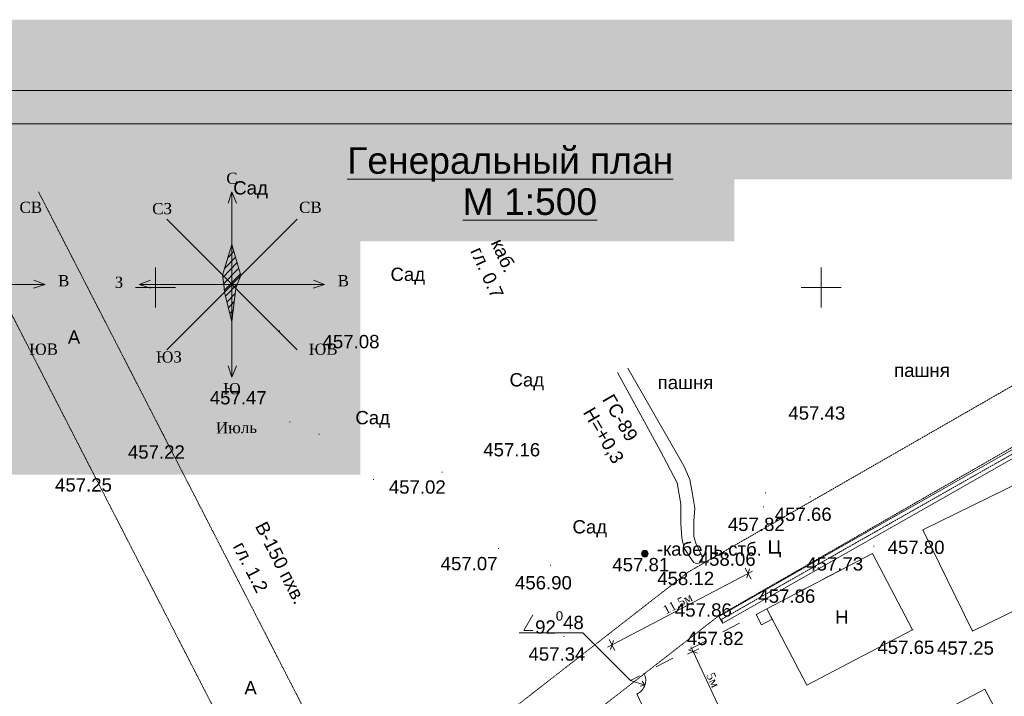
# Model space of a CAD drawing. Header units: millimetres. Extents: x 918404 to 1362154, y 4120617 to 4364104.
# Tile 103 of 256: x 928042 to 942833, y 4246565 to 4256736. Entities that reach past the tile are written whole.
import ezdxf

# ---------------------------------------------------------------- set-up
doc = ezdxf.new("R2010")
doc.units = ezdxf.units.MM
doc.header["$MEASUREMENT"] = 0
doc.linetypes.add('Д_ТРОТ_ТРУБА', pattern=[1.5, 0.75, -0.75])
doc.linetypes.add('Штриховая', pattern=[564.444447, 282.222223, -282.222223])
for name, color, linetype, lineweight in [('(001) Сетка_Ном._пера__132', 132, 'Continuous', 18), ('(007) Здания_Ном._пера__7', 7, 'Continuous', 18), ('(008) Скульптуры_Ном._пера__7', 7, 'Continuous', 18), ('(013) Газ_Ном._пера__7', 7, 'Continuous', 18), ('(014) Водопровод_Ном._пера__7', 7, 'Continuous', 18), ('(016) Кабель_Ном._пера__7', 7, 'Continuous', 18), ('(019) Связь_Ном._пера__7', 7, 'Continuous', 18), ('(025) Дорога_Ном._пера__7', 7, 'Continuous', 18), ('0_Ном._пера__1', 1, 'Continuous', 18), ('0_Ном._пера__174', 174, 'Continuous', 18), ('0_Ном._пера__255', 255, 'Continuous', 18), ('0_Ном._пера__4', 4, 'Continuous', 18), ('0_Ном._пера__5', 5, 'Continuous', 18), ('0_Ном._пера__6', 6, 'Continuous', 18), ('0_Ном._пера__7', 7, 'Continuous', 18), ('0_Ном._пера__7_Ном._пера__7', 7, 'Continuous', 18), ('111111111111_Ном._пера__7', 7, 'Continuous', 18), ('DIMS_Ном._пера__7', 7, 'Continuous', 18), ('ВЫСОТА_Ном._пера__5', 5, 'Continuous', 18), ('ВЫСОТА_Ном._пера__7', 7, 'Continuous', 18), ('ТОЧКИ_Ном._пера__5', 5, 'Continuous', 18)]:
    doc.layers.add(name, color=color, linetype=linetype, lineweight=lineweight)
doc.layers.add('DIMS', color=7, linetype='Continuous')
doc.styles.add('СГЕНЕРИР_СТИЛЬ_1', font='arial.ttf')
doc.styles.add('СГЕНЕРИР_СТИЛЬ_16', font='arial.ttf')
doc.styles.add('СГЕНЕРИР_СТИЛЬ_4', font='times.ttf')
doc.styles.add('СГЕНЕРИР_СТИЛЬ_5', font='times.ttf')
doc.dimstyles.new('СГЕНЕРИР_СТИЛЬ__1', dxfattribs={"dimtxt": 129.999995, "dimasz": 95, "dimexe": 0.18, "dimexo": 100000, "dimgap": 0.09, "dimtad": 1, "dimdec": 0, "dimzin": 0, "dimdsep": 46, "dimtxsty": 'СГЕНЕРИР_СТИЛЬ_5', "dimblk": 'ARROWHEAD_6', "dimblk1": 'ARROWHEAD_6', "dimblk2": 'ARROWHEAD_6', "dimcen": 0.09, "dimclrd": 7, "dimclre": 7, "dimclrt": 7, "dimazin": 0, "dimtfac": 1, "dimtdec": 4, "dimtmove": 0, "dimatfit": 3, "dimfxl": 0, "dimtolj": 1, "dimtzin": 0, "dimarcsym": 0})

# ---------------------------------------------------------------- blocks, each defined once
blk = doc.blocks.new('*D1097', base_point=(295943, 4126322))
at = {"layer": 'DIMS_Ном._пера__7', "linetype": 'Continuous'}
for p, q in [((938125, 4247308), (938157, 4247240)), ((938072, 4247200), (938242, 4247279)), ((938223, 4247215), (938090, 4247264)), ((938157, 4247240), (938592, 4246303)), ((938658, 4246279), (938525, 4246327))]:
    blk.add_line(p, q, dxfattribs=at)
at = {"layer": 'DIMS_Ном._пера__7', "insert": (938351, 4246883), "char_height": 130, "attachment_point": 7, "rotation": 294.8889, "style": 'СГЕНЕРИР_СТИЛЬ_5'}
blk.add_mtext('{5м}', dxfattribs=at)
blk = doc.blocks.new('ARROWHEAD_6')
at = {"color": 0, "linetype": 'Continuous', "lineweight": 0}
for p, q in [((0, 0), (-1, 0)), ((-0.5, -0.5), (0.5, 0.5))]:
    blk.add_line(p, q, dxfattribs=at)
blk = doc.blocks.new('*D1098', base_point=(295943, 4126322))
at = {"layer": 'DIMS_Ном._пера__7', "linetype": 'Continuous'}
for p, q in [((938157, 4247240), (938592, 4246303)), ((938506, 4246263), (938677, 4246342)), ((938658, 4246279), (938525, 4246327)), ((938592, 4246303), (939097, 4245214)), ((939012, 4245175), (939182, 4245254)), ((939030, 4245239), (939163, 4245190)), ((939097, 4245214), (939128, 4245146))]:
    blk.add_line(p, q, dxfattribs=at)
at = {"layer": 'DIMS_Ном._пера__7', "insert": (938821, 4245870), "char_height": 130, "attachment_point": 7, "rotation": 294.8889, "style": 'СГЕНЕРИР_СТИЛЬ_5'}
blk.add_mtext('{6м}', dxfattribs=at)
blk = doc.blocks.new('*D1100', base_point=(295943, 4126322))
at = {"layer": 'DIMS_Ном._пера__7', "linetype": 'Continuous'}
for p, q in [((939028, 4248328), (938941, 4248494)), ((936940, 4247337), (938984, 4248411)), ((938963, 4248344), (939005, 4248479)), ((938984, 4248411), (939051, 4248446)), ((936874, 4247302), (936940, 4247337)), ((936984, 4247254), (936896, 4247420)), ((936961, 4247405), (936919, 4247269))]:
    blk.add_line(p, q, dxfattribs=at)
at = {"layer": 'DIMS_Ном._пера__7', "insert": (937750, 4247792), "char_height": 130, "attachment_point": 7, "rotation": 27.7237, "style": 'СГЕНЕРИР_СТИЛЬ_5'}
blk.add_mtext('{11.5м}', dxfattribs=at)

msp = doc.modelspace()

# ---------------------------------------------------------------- hatches: boundary and pattern name
at = {"layer": '0_Ном._пера__1', "linetype": 'Continuous'}
h = msp.add_hatch(dxfattribs=at)
h.set_pattern_fill('Блоки_стеновые', color=256, style=0, pattern_type=2)
h.set_pattern_definition([(46.081, (931296.494, 4252963.37), (-52.125, 54.1296), [])])
h.paths.add_polyline_path([(931230.6, 4253354.5), (931365, 4252888.8), (931310.6, 4252754.5), (931287.2, 4252697.9), (931230.6, 4252194.5), (931117.5, 4252641.3), (931089.2, 4252895.9)])
at = {"layer": '0_Ном._пера__255', "linetype": 'Continuous'}
h = msp.add_hatch(color=256, dxfattribs=at)
h.paths.add_polyline_path([(921758.4, 4256735.6), (921758.4, 4225729.3), (965138, 4225729.3), (965138, 4256735.6)])
h.paths.add_polyline_path([(925842.5, 4226891.6), (925842.5, 4254335.7), (949743.4, 4254335.7), (949743.4, 4246766.4), (950980.5, 4246766.4), (950980.5, 4232899.9), (944525.3, 4232899.9), (944525.3, 4226891.6)], flags=0)
for points in [[(933157.7, 4249897.2), (924796.3, 4249897.2), (924796.3, 4254829.1), (933157.7, 4254829.1)], [(938777.9, 4254335.7), (932571.1, 4254335.7), (932571.1, 4253401.9), (938777.9, 4253401.9)]]:
    msp.add_hatch(color=256, dxfattribs=at).paths.add_polyline_path(points)

# ---------------------------------------------------------------- linework, layer by layer
at = {"layer": '(001) Сетка_Ном._пера__132', "linetype": 'Continuous'}
for p, q in [((930081.4, 4253008.3), (930081.4, 4252408.3)), ((940081.4, 4253008.3), (940081.4, 4252408.3)), ((929781.4, 4252708.3), (930381.4, 4252708.3)), ((939781.4, 4252708.3), (940381.4, 4252708.3))]:
    msp.add_line(p, q, dxfattribs=at)
at = {"layer": '(016) Кабель_Ном._пера__7', "linetype": 'Continuous'}
for p, q in [((937382.1, 4248718.3), (937481.1, 4248718.3)), ((937382.1, 4248717.3), (937481.1, 4248717.3)), ((937382.1, 4248716.3), (937481.1, 4248716.3)), ((937382.1, 4248715.3), (937481.1, 4248715.3)), ((937382.1, 4248714.3), (937481.1, 4248714.3)), ((937382.1, 4248713.3), (937481.1, 4248713.3)), ((937382.1, 4248712.3), (937482.1, 4248712.3)), ((937382.1, 4248711.3), (937482.1, 4248711.3)), ((937382.1, 4248710.3), (937482.1, 4248710.3)), ((937382.1, 4248709.3), (937482.1, 4248709.3)), ((937382.1, 4248708.3), (937482.1, 4248708.3)), ((937382.1, 4248707.3), (937482.1, 4248707.3)), ((937382.1, 4248706.3), (937481.1, 4248706.3)), ((937382.1, 4248705.3), (937481.1, 4248705.3)), ((937382.1, 4248704.3), (937481.1, 4248704.3)), ((937382.1, 4248703.3), (937481.1, 4248703.3)), ((937382.1, 4248702.3), (937481.1, 4248702.3)), ((937382.1, 4248701.3), (937481.1, 4248701.3)), ((937382.1, 4248700.3), (937481.1, 4248700.3)), ((937383.1, 4248722.3), (937480.1, 4248722.3)), ((937383.1, 4248721.3), (937480.1, 4248721.3)), ((937383.1, 4248720.3), (937480.1, 4248720.3)), ((937383.1, 4248719.3), (937481.1, 4248719.3)), ((937383.1, 4248699.3), (937481.1, 4248699.3)), ((937383.1, 4248698.3), (937480.1, 4248698.3)), ((937383.1, 4248697.3), (937480.1, 4248697.3)), ((937383.1, 4248696.3), (937480.1, 4248696.3)), ((937384.1, 4248726.3), (937479.1, 4248726.3)), ((937384.1, 4248725.3), (937479.1, 4248725.3)), ((937384.1, 4248724.3), (937479.1, 4248724.3)), ((937384.1, 4248723.3), (937480.1, 4248723.3)), ((937384.1, 4248695.3), (937480.1, 4248695.3)), ((937384.1, 4248694.3), (937479.1, 4248694.3)), ((937384.1, 4248693.3), (937479.1, 4248693.3)), ((937385.1, 4248728.3), (937478.1, 4248728.3)), ((937385.1, 4248727.3), (937478.1, 4248727.3)), ((937385.1, 4248692.3), (937479.1, 4248692.3)), ((937385.1, 4248691.3), (937478.1, 4248691.3)), ((937385.1, 4248690.3), (937478.1, 4248690.3)), ((937386.1, 4248730.3), (937477.1, 4248730.3)), ((937386.1, 4248729.3), (937478.1, 4248729.3)), ((937386.1, 4248689.3), (937477.1, 4248689.3)), ((937386.1, 4248688.3), (937477.1, 4248688.3)), ((937387.1, 4248732.3), (937476.1, 4248732.3)), ((937387.1, 4248731.3), (937477.1, 4248731.3)), ((937387.1, 4248687.3), (937476.1, 4248687.3)), ((937387.1, 4248686.3), (937476.1, 4248686.3)), ((937388.1, 4248734.3), (937475.1, 4248734.3)), ((937388.1, 4248733.3), (937476.1, 4248733.3)), ((937388.1, 4248685.3), (937475.1, 4248685.3)), ((937388.1, 4248684.3), (937475.1, 4248684.3)), ((937389.1, 4248736.3), (937474.1, 4248736.3)), ((937389.1, 4248735.3), (937475.1, 4248735.3)), ((937389.1, 4248683.3), (937474.1, 4248683.3)), ((937390.1, 4248737.3), (937473.1, 4248737.3)), ((937390.1, 4248682.3), (937473.1, 4248682.3)), ((937390.1, 4248681.3), (937473.1, 4248681.3)), ((937391.1, 4248739.3), (937472.1, 4248739.3)), ((937391.1, 4248738.3), (937473.1, 4248738.3)), ((937391.1, 4248680.3), (937472.1, 4248680.3)), ((937392.1, 4248740.3), (937471.1, 4248740.3)), ((937392.1, 4248679.3), (937471.1, 4248679.3)), ((937393.1, 4248741.3), (937470.1, 4248741.3)), ((937393.1, 4248678.3), (937471.1, 4248678.3)), ((937393.1, 4248677.3), (937470.1, 4248677.3)), ((937394.1, 4248742.3), (937469.1, 4248742.3)), ((937394.1, 4248676.3), (937469.1, 4248676.3)), ((937395.1, 4248743.3), (937469.1, 4248743.3)), ((937395.1, 4248675.3), (937468.1, 4248675.3)), ((937396.1, 4248744.3), (937468.1, 4248744.3)), ((937396.1, 4248674.3), (937467.1, 4248674.3)), ((937397.1, 4248745.3), (937467.1, 4248745.3)), ((937397.1, 4248673.3), (937466.1, 4248673.3)), ((937398.1, 4248746.3), (937466.1, 4248746.3)), ((937398.1, 4248672.3), (937465.1, 4248672.3)), ((937399.1, 4248747.3), (937464.1, 4248747.3)), ((937399.1, 4248671.3), (937464.1, 4248671.3)), ((937400.1, 4248748.3), (937463.1, 4248748.3)), ((937401.1, 4248749.3), (937462.1, 4248749.3)), ((937401.1, 4248670.3), (937463.1, 4248670.3)), ((937402.1, 4248669.3), (937461.1, 4248669.3)), ((937403.1, 4248750.3), (937461.1, 4248750.3)), ((937403.1, 4248668.3), (937460.1, 4248668.3)), ((937404.1, 4248751.3), (937459.1, 4248751.3)), ((937405.1, 4248667.3), (937458.1, 4248667.3)), ((937406.1, 4248752.3), (937458.1, 4248752.3)), ((937407.1, 4248753.3), (937456.1, 4248753.3)), ((937407.1, 4248666.3), (937457.1, 4248666.3)), ((937408.1, 4248665.3), (937455.1, 4248665.3)), ((937409.1, 4248754.3), (937454.1, 4248754.3)), ((937410.1, 4248664.3), (937453.1, 4248664.3)), ((937411.1, 4248755.3), (937452.1, 4248755.3)), ((937413.1, 4248663.3), (937450.1, 4248663.3)), ((937414.1, 4248756.3), (937450.1, 4248756.3)), ((937415.1, 4248662.3), (937448.1, 4248662.3)), ((937417.1, 4248757.3), (937447.1, 4248757.3)), ((937419.1, 4248661.3), (937444.1, 4248661.3)), ((937420.1, 4248758.3), (937443.1, 4248758.3)), ((937423.1, 4248660.3), (937440.1, 4248660.3)), ((937426.1, 4248759.3), (937437.1, 4248759.3))]:
    msp.add_line(p, q, dxfattribs=at)
msp.add_circle((937432.1, 4248709.3), 50, dxfattribs=at)
at = {"layer": '0_Ном._пера__1', "linetype": 'Continuous'}
for p, q in [((931089.2, 4252895.9), (931230.6, 4253354.5)), ((931365, 4252888.8), (931230.6, 4253354.5)), ((931089.2, 4252895.9), (931110.6, 4252754.5)), ((931310.6, 4252754.5), (931365, 4252888.8)), ((931110.6, 4252754.5), (931117.5, 4252641.3)), ((931117.5, 4252641.3), (931230.6, 4252194.5)), ((931230.6, 4252194.5), (931287.2, 4252697.9)), ((931287.2, 4252697.9), (931310.6, 4252754.5))]:
    msp.add_line(p, q, dxfattribs=at)
at = {"layer": '0_Ном._пера__174', "linetype": 'Continuous', "flags": 128}
for points in [[(922449.1, 4226391.6), (922449.1, 4255671.6), (964449.1, 4255671.6), (964449.1, 4226391.6)], [(924449.1, 4255171.6), (963949.1, 4255171.6), (963949.1, 4226891.6), (924449.1, 4226891.6)]]:
    msp.add_lwpolyline(points, close=True, dxfattribs=at)
at = {"layer": '0_Ном._пера__4', "linetype": 'Д_ТРОТ_ТРУБА', "flags": 128}
msp.add_lwpolyline([(938574.2, 4247715.4), (940416.3, 4248765.8), (945687.3, 4251758.2)], dxfattribs=at)
at = {"layer": '0_Ном._пера__4', "linetype": 'Continuous', "flags": 128}
msp.add_lwpolyline([(937021.2, 4251434.6), (937665, 4250258.9), (937918.7, 4249773.1), (937975.1, 4249451.4), (937975.1, 4249164.6), (937988.6, 4248949.1), (938026.1, 4248792.8), (938148, 4248599.7, 0.9482439), (938287.2, 4248677.6), (938237.5, 4248781.4), (938200.5, 4248869.1), (938170.2, 4248966.7), (938168.7, 4249065.9), (938168.7, 4249196.3), (938184, 4249394.1), (938147.7, 4249603.5), (938109.4, 4249823.8), (938019.2, 4250028.7), (937176, 4251499.2)], format="xyb", dxfattribs=at)
at = {"layer": '0_Ном._пера__5', "linetype": 'Continuous'}
for p, q in [((935748.3, 4247789.7), (935616.7, 4247552.7)), ((935616.7, 4247552.7), (935748.3, 4247552.7))]:
    msp.add_line(p, q, dxfattribs=at)
at = {"layer": '0_Ном._пера__6', "linetype": 'Штриховая'}
for p, q in [((940851.6, 4248713.8), (937219.6, 4246805)), ((939104.2, 4247795.4), (939263.8, 4247879.3)), ((939185.7, 4247640.5), (939104.2, 4247795.4)), ((939263.8, 4247879.3), (939345.3, 4247724.4)), ((939345.3, 4247724.4), (939185.7, 4247640.5)), ((937906.8, 4245323.7), (937219.6, 4246805))]:
    msp.add_line(p, q, dxfattribs=at)
at = {"layer": '0_Ном._пера__6', "linetype": 'Continuous'}
for p, q in [((936503, 4247521.6), (935544.1, 4247521.6)), ((937219.6, 4246805), (936503, 4247521.6)), ((937219.6, 4246805), (937434.2, 4246732.4)), ((937434.2, 4246732.4), (937362.6, 4246719.3)), ((937392.6, 4246793.1), (937434.2, 4246732.4))]:
    msp.add_line(p, q, dxfattribs=at)
msp.add_arc((937219.6, 4246805), 226.5, 294.88894, 27.7237, dxfattribs=at)
at = {"layer": '0_Ном._пера__7', "linetype": 'Continuous'}
for p, q in [((931174.6, 4253975.3), (931230.6, 4254146.7)), ((931230.6, 4251362.3), (931230.6, 4254146.7)), ((931230.6, 4254146.7), (931297.5, 4253977.4)), ((930249.8, 4251773.6), (932211.5, 4253735.3)), ((930249.8, 4253735.3), (932211.5, 4251773.6)), ((928422.5, 4252754.5), (928253.2, 4252821.3)), ((929838.4, 4252754.5), (930007.7, 4252821.3)), ((932622.8, 4252754.5), (932453.5, 4252821.3)), ((925638.1, 4252754.5), (928422.5, 4252754.5)), ((928251.1, 4252698.5), (928422.5, 4252754.5)), ((929838.4, 4252754.5), (932622.8, 4252754.5)), ((930009.8, 4252698.5), (929838.4, 4252754.5)), ((932451.5, 4252698.5), (932622.8, 4252754.5)), ((931174.6, 4251533.6), (931230.6, 4251362.3)), ((931230.6, 4251362.3), (931297.5, 4251531.6))]:
    msp.add_line(p, q, dxfattribs=at)
at = {"layer": '0_Ном._пера__7', "linetype": 'Д_ТРОТ_ТРУБА', "flags": 128}
for points in [[(926973.7, 4254151.8), (932385.6, 4243605.3), (934420.3, 4240158.4), (936650.9, 4235296.8), (939061.7, 4230537.1)], [(928322.4, 4254151.8), (933437, 4244184.8), (935479.3, 4240725.1), (937720.8, 4235840.8), (940142.5, 4231058.5)], [(932935.2, 4245162.7), (933186.7, 4245094.7), (933493.8, 4245120), (934026.4, 4245271), (938092.3, 4248437.9), (945229.9, 4252540.7)], [(933690.1, 4243756), (933730.5, 4243952.2), (933808.1, 4244086.9), (938539.6, 4247772.3), (945628.6, 4251847.2)]]:
    msp.add_lwpolyline(points, dxfattribs=at)
at = {"layer": '0_Ном._пера__7', "linetype": 'Continuous', "flags": 128}
for points in [[(938544.5, 4247767.5), (940386.6, 4248818), (945657.6, 4251810.4)], [(938603.9, 4247663.2), (940445.9, 4248713.7), (945716.9, 4251706)], [(938544.5, 4247767.5), (938603.9, 4247663.2)]]:
    msp.add_lwpolyline(points, dxfattribs=at)
for points in [[(941609.2, 4249067.3), (942354.9, 4247545.8), (944340.1, 4248518.7), (943594.4, 4250040.2)], [(941455.3, 4247565.2), (940851.6, 4248713.8), (939263.8, 4247879.3), (939867.5, 4246730.7)], [(941513.7, 4246132.9), (941802.8, 4245582.9), (942829.4, 4246122.5), (942540.4, 4246672.5)]]:
    msp.add_lwpolyline(points, close=True, dxfattribs=at)
at = {"layer": 'ТОЧКИ_Ном._пера__5', "linetype": 'Continuous'}
for p, q in [((931939, 4252058.2), (931949, 4252058.2)), ((932094.6, 4250693.1), (932104.6, 4250693.1)), ((930196.3, 4250500.2), (930206.3, 4250500.2)), ((932533.3, 4250507), (932543.3, 4250507)), ((929101.1, 4250006), (929111.1, 4250006)), ((933353.5, 4249825.3), (933363.5, 4249825.3)), ((934383.1, 4249932.7), (934393.1, 4249932.7)), ((939239.7, 4249623), (939249.7, 4249623)), ((939913.6, 4249563.9), (939923.6, 4249563.9)), ((939208.6, 4249412.6), (939218.6, 4249412.6)), ((941609.2, 4249067.3), (941619.2, 4249067.3)), ((935227.3, 4248789.3), (935237.3, 4248789.3)), ((940386.6, 4248818), (940396.6, 4248818)), ((940870.2, 4248823.5), (940880.2, 4248823.5)), ((937432.1, 4248709.3), (937442.1, 4248709.3)), ((938287.2, 4248677.6), (938297.2, 4248677.6)), ((936010.9, 4248534.8), (936020.9, 4248534.8)), ((938148, 4248599.7), (938158, 4248599.7)), ((938539.6, 4247772.3), (938549.6, 4247772.3)), ((938592.2, 4247697.4), (938602.2, 4247697.4)), ((936213.4, 4247463.6), (936223.4, 4247463.6)), ((941455.3, 4247565.2), (941465.3, 4247565.2)), ((942351.2, 4247553.3), (942361.2, 4247553.3))]:
    msp.add_line(p, q, dxfattribs=at)

# ---------------------------------------------------------------- texts
at = {"layer": '(007) Здания_Ном._пера__7', "linetype": 'Continuous', "insert": (940292.8, 4247657), "char_height": 200, "attachment_point": 7, "style": 'СГЕНЕРИР_СТИЛЬ_1'}
msp.add_mtext('{Н}', dxfattribs=at)
at = {"layer": '(008) Скульптуры_Ном._пера__7', "linetype": 'Continuous', "char_height": 200, "attachment_point": 7, "style": 'СГЕНЕРИР_СТИЛЬ_1'}
for s, insert in [('{Сад}', (931249.1, 4254049.7)), ('{Сад}', (933611.9, 4252750.2)), ('{пашня}', (941177.7, 4251363.1)), ('{Сад}', (935399.8, 4251164.9)), ('{пашня}', (937625.8, 4251179.9)), ('{Сад}', (933084.2, 4250596.4)), ('{Сад}', (936345.9, 4248955.3))]:
    msp.add_mtext(s, dxfattribs=dict(at, insert=insert))
at = {"layer": '(013) Газ_Ном._пера__7', "linetype": 'Continuous', "char_height": 200, "attachment_point": 7, "rotation": 300.22775, "style": 'СГЕНЕРИР_СТИЛЬ_1'}
for s, insert in [('{ГС-89}', (936784.4, 4251028.1)), ('{Н=+0,3}', (936465.1, 4250814.9))]:
    msp.add_mtext(s, dxfattribs=dict(at, insert=insert))
at = {"layer": '(014) Водопровод_Ном._пера__7', "linetype": 'Continuous', "char_height": 200, "attachment_point": 7, "rotation": 296.85686, "style": 'СГЕНЕРИР_СТИЛЬ_1'}
for s, insert in [('{В-150 пхв.}', (931569.1, 4249122.7)), ('{гл. 1.2}', (931236.2, 4248819.9))]:
    msp.add_mtext(s, dxfattribs=dict(at, insert=insert))
at = {"layer": '(016) Кабель_Ном._пера__7', "linetype": 'Continuous', "insert": (937613.3, 4248676.2), "char_height": 200, "attachment_point": 7, "style": 'СГЕНЕРИР_СТИЛЬ_1'}
msp.add_mtext('{-кабель.стб.}', dxfattribs=at)
at = {"layer": '(019) Связь_Ном._пера__7', "linetype": 'Continuous', "char_height": 200, "attachment_point": 7, "rotation": 294.34154, "style": 'СГЕНЕРИР_СТИЛЬ_1'}
for s, insert in [('{каб.}', (935112.1, 4253382.4)), ('{гл. 0.7}', (934802.8, 4253259.9))]:
    msp.add_mtext(s, dxfattribs=dict(at, insert=insert))
at = {"layer": '(025) Дорога_Ном._пера__7', "linetype": 'Continuous', "char_height": 200, "attachment_point": 7, "style": 'СГЕНЕРИР_СТИЛЬ_1'}
for s, insert in [('{A}', (928764.6, 4251864.6)), ('{Ц}', (939277.5, 4248652)), ('{A}', (931416.8, 4246593.8))]:
    msp.add_mtext(s, dxfattribs=dict(at, insert=insert))
at = {"layer": '0_Ном._пера__7_Ном._пера__7', "linetype": 'Continuous', "char_height": 400, "attachment_point": 8, "style": 'СГЕНЕРИР_СТИЛЬ_16'}
for s, insert in [('{\\LГенеральный план }', (935410.5, 4254298.4)), ('{\\L    М 1:500}', (935395.5, 4253795.4))]:
    msp.add_mtext(s, dxfattribs=dict(at, insert=insert))
at = {"layer": '111111111111_Ном._пера__7', "linetype": 'Continuous', "char_height": 168.75, "attachment_point": 2, "rotation": 0.60736, "style": 'СГЕНЕРИР_СТИЛЬ_4'}
for s, insert in [('{С}', (931229.7, 4254435.2)), ('{СВ}', (928207.6, 4253999.8)), ('{СЗ}', (930180.6, 4253980.2)), ('{СВ}', (932407.9, 4253999.8)), ('{В}', (928701.9, 4252896.5)), ('{З}', (929532.5, 4252873.5)), ('{В}', (932902.2, 4252896.5)), ('{ЮВ}', (928399.8, 4251867.5)), ('{ЮЗ}', (930282.7, 4251750.7)), ('{ЮВ}', (932600.2, 4251867.5)), ('{Ю}', (931229.7, 4251273.8)), ('{Июль }', (931297.2, 4250688.1))]:
    msp.add_mtext(s, dxfattribs=dict(at, insert=insert))
at = {"layer": 'ВЫСОТА_Ном._пера__5', "linetype": 'Continuous', "insert": (935784.8, 4247674.3), "char_height": 200, "attachment_point": 4, "style": 'СГЕНЕРИР_СТИЛЬ_1'}
msp.add_mtext('{92\\A1{\\H0.7x;\\S0^  ;}48\\A1{\\H0.7x;\\S/;}}', dxfattribs=at)
at = {"layer": 'ВЫСОТА_Ном._пера__7', "linetype": 'Continuous', "char_height": 200, "attachment_point": 4, "style": 'СГЕНЕРИР_СТИЛЬ_1'}
for s, insert in [('{457.08}', (932591.8, 4251895.4)), ('{457.47}', (930897.2, 4251051.2)), ('{457.43}', (939588.9, 4250822)), ('{457.22}', (929667.8, 4250236.4)), ('{457.16}', (935006, 4250270.3)), ('{457.25}', (928572.6, 4249742.2)), ('{457.02}', (933587.3, 4249710.1)), ('{457.66}', (939385, 4249300.1)), ('{457.82}', (938680, 4249148.8)), ('{457.80}', (941080.7, 4248803.6)), ('{457.07}', (934365.7, 4248558.4)), ('{457.81}', (936944.5, 4248543.1)), ('{458.06}', (938242.7, 4248625.8)), ('{457.73}', (939858.1, 4248554.2)), ('{456.90}', (935482.3, 4248271.1)), ('{458.12}', (937619.5, 4248336)), ('{457.86}', (939138.8, 4248069.8)), ('{457.86}', (937885.1, 4247861.3)), ('{457.82}', (938063.7, 4247433.6)), ('{457.34}', (935684.9, 4247199.8)), ('{457.65}', (940926.8, 4247301.4)), ('{457.25}', (941822.7, 4247289.5))]:
    msp.add_mtext(s, dxfattribs=dict(at, insert=insert))

# ---------------------------------------------------------------- dimensions: what is measured, and where the dimension line sits
at = {"layer": 'DIMS', "linetype": 'Continuous'}
for base, p1, p2, angle, text, picture, middle in [((936940, 4247337), (937219.6, 4246805), (939263.8, 4247879.3), 27.7237, '11.5м', '*D1100', (937921, 4247955.4)), ((938156.8, 4247239.8), (937219.6, 4246805), (937654.3, 4245868), 294.88894, '5м', '*D1097', (938456.5, 4246810.2)), ((938156.8, 4247239.8), (937654.3, 4245868), (938159.4, 4244779.5), 294.88894, '6м', '*D1098', (938926.3, 4245797.4))]:
    dim = msp.add_linear_dim(base=base, p1=p1, p2=p2, angle=angle, text=text, dimstyle='СГЕНЕРИР_СТИЛЬ__1', dxfattribs=at)
    dim.commit()
    dim.dimension.update_dxf_attribs({"geometry": picture, "text_midpoint": middle})

doc.saveas('drawing.dxf')
